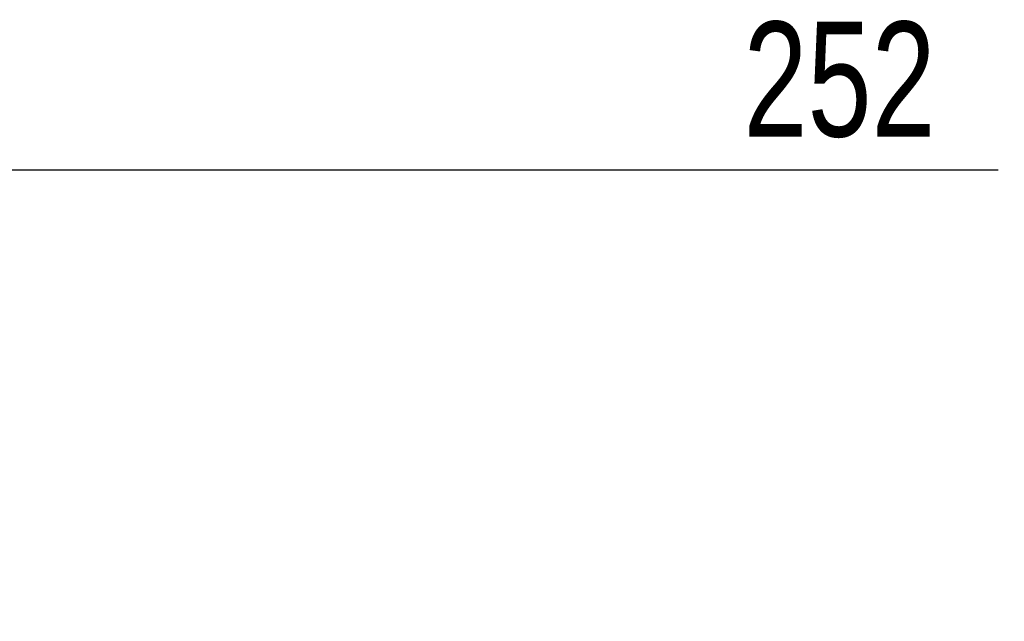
# Model space of a CAD drawing. Header units: millimetres. Extents: x 0 to 420, y 0 to 309.
# Tile 25 of 32: x 318 to 343, y 139 to 155. Entities that reach past the tile are written whole.
import ezdxf

# ---------------------------------------------------------------- set-up
doc = ezdxf.new("R2010")
doc.units = ezdxf.units.MM
doc.layers.add('QUOTE', color=174, linetype='Continuous')
doc.styles.add('SLDTEXTSTYLE3', font='TXT', dxfattribs={"width": 0.75})
doc.dimstyles.new('SLDDIMSTYLE0', dxfattribs={"dimtxt": 3, "dimasz": 3, "dimexe": 0, "dimexo": 0.0625, "dimgap": 0.75, "dimtad": 1, "dimlfac": 14.874601, "dimrnd": 1e-09, "dimzin": 12, "dimdsep": 46, "dimtxsty": 'SLDTEXTSTYLE3', "dimsah": 1, "dimcen": 0.09, "dimadec": 0, "dimazin": 3, "dimtfac": 1, "dimtdec": 3, "dimtofl": 0, "dimtmove": 0, "dimatfit": 3, "dimfxl": 0, "dimfrac": 2, "dimtolj": 1, "dimtzin": 12, "dimarcsym": 0})

# ---------------------------------------------------------------- blocks, each defined once
blk = doc.blocks.new('_D')
at = {"layer": 'QUOTE'}
for p, q in [((294.457, 150.729), (311.398, 150.729)), ((311.398, 150.729), (343.083, 150.729))]:
    blk.add_line(p, q, dxfattribs=at)
for points in [[(294.457, 150.729), (297.457, 150.229), (297.457, 151.229)], [(311.398, 150.729), (308.398, 151.229), (308.398, 150.229)]]:
    blk.add_solid(points, dxfattribs=at)
at = {"layer": 'QUOTE', "insert": (336.433, 154.597), "char_height": 3, "attachment_point": 1, "style": 'SLDTEXTSTYLE3'}
blk.add_mtext('252', dxfattribs=at)

msp = doc.modelspace()

# ---------------------------------------------------------------- dimensions: what is measured, and where the dimension line sits
at = {"layer": 'QUOTE'}
dim = msp.add_linear_dim(base=(311.39832, 150.72943), p1=(294.45669, 138.93494), p2=(311.39832, 139.99151), angle=0, dimstyle='SLDDIMSTYLE0', dxfattribs=at)
dim.commit()
dim.dimension.update_dxf_attribs({"geometry": '_D', "text_midpoint": (339.75833, 150.72943), "dimtype": 160})

doc.saveas('drawing.dxf')
